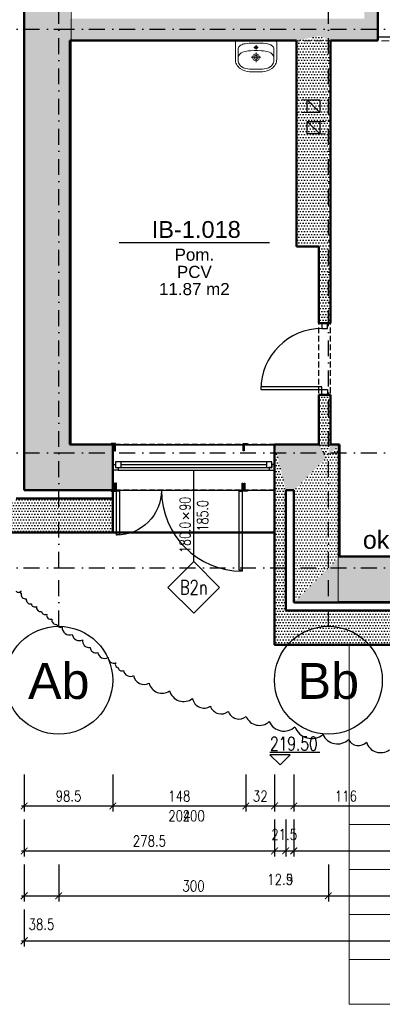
# Model space of a CAD drawing. Header units: millimetres. Extents: x 489 to 7736, y 461 to 5981.
# Tile 2 of 62: x 1832 to 2235, y 461 to 1556. Entities that reach past the tile are written whole.
import ezdxf
from ezdxf.enums import TextEntityAlignment as Align

# ---------------------------------------------------------------- set-up
doc = ezdxf.new("R2010")
doc.units = ezdxf.units.MM
doc.linetypes.add('DOT___DASHED', pattern=[33.523888, 17.638888, -8.819444, 0.01, -7.055556])
doc.linetypes.add('HIDDEN', pattern=[9.525, 6.35, -3.175])
for name, color, linetype in [('WK-Drzwi', 9, 'Continuous'), ('WK-Drzwi IST', 8, 'Continuous'), ('WK-EtykOkna', 11, 'Continuous'), ('WK-EtykPom', 161, 'Continuous'), ('WK-Okna', 143, 'Continuous'), ('WK-Otwory', 9, 'Continuous'), ('WK-Schody', 254, 'Continuous'), ('WK-Siatka', 240, 'DOT___DASHED'), ('WK-Wentylacja', 2, 'Continuous'), ('WK-Wymiary', 8, 'Continuous'), ('WK-Ściany', 7, 'Continuous')]:
    doc.layers.add(name, color=color, linetype=linetype)
doc.layers.add('WK-INSTALACJE WODKAN', color=170, linetype='Continuous', lineweight=5)
doc.layers.add('WK-widok', color=8, linetype='Continuous', lineweight=0)
doc.layers.add('WK-Pomieszczenia', color=173, linetype='Continuous', plot=False)
doc.layers.add('WK-Uwagi', color=2, linetype='Continuous', plot=False)
doc.styles.add('Arial', font='micross.ttf', dxfattribs={"width": 0.9})
doc.styles.add('DIMTEXT', font='romans', dxfattribs={"width": 0.75})
doc.styles.add('RomanS-Narrow', font='romans.shx', dxfattribs={"width": 0.8})
doc.styles.add('TXT3', font='bikroms.shx', dxfattribs={"width": 0.75, "height": 15})
doc.dimstyles.new('AEC Dimension 1-50', dxfattribs={"dimtxt": 12, "dimasz": 0.075, "dimexe": 6.25, "dimexo": 0, "dimgap": 5, "dimtad": 1, "dimdec": 1, "dimrnd": 0.5, "dimzin": 9, "dimdsep": 46, "dimtxsty": 'RomanS-Narrow', "dimblk": 'ARCHTICK', "dimcen": 0.125, "dimdle": 3.125, "dimclrd": 8, "dimclre": 8, "dimclrt": 256, "dimadec": 1, "dimazin": 0, "dimtfac": 1, "dimtdec": 1, "dimtmove": 2, "dimatfit": 2, "dimfxl": 0, "dimtolj": 1, "dimtzin": 0, "dimarcsym": 0})
pattern_1 = [(360, (699.431, 930.084), (1.5875, 3.175), [0, -3.175])]
pattern_2 = [(360, (699.431, 930.084), (1.5875, 3.175), [0, -3.175])]

# ---------------------------------------------------------------- blocks, each defined once
blk = doc.blocks.new('koty')
blk.add_line((59.1, 18.5), (-15, 18.5))
blk.add_lwpolyline([(15, 15), (-15, 15), (0, 0), (15, 15)])
at = {"ltscale": 2, "style": 'DIMTEXT', "width": 0.75, "flags": 4}
blk.add_attdef('WYSOKOŚĆ', (-15, 21.5), '', height=20, dxfattribs=at)
blk = doc.blocks.new('J50a')
for p, q in [((20.9, 0), (-20.9, 0)), ((-23, -2.1), (-23, -21)), ((-20, -21), (-20, -10.2)), ((2.5, -7.7), (-2.5, -7.7)), ((0, -10.1), (0, -5.2)), ((20, -10.2), (20, -21)), ((23, -21), (23, -2.1)), ((-5.3, -18.7), (5.3, -18.7)), ((0, -24), (0, -13.5))]:
    blk.add_line(p, q)
at = {"flags": 128}
for points in [[(-20.9, 0, 0.056329), (-22.2, -0.1, 0.274623), (-22.8, -0.7, 0.078029), (-23, -2.1, 0.987626)], [(20.9, 0, -0.056329), (22.2, -0.1, -0.274623), (22.8, -0.7, -0.078029), (23, -2.1, -0.987626)], [(-20, -10.2, -0.104891), (-19.5, -7.9, -0.153237), (-17.1, -5.3, -0.096443), (-12.1, -3.6, -0.04719), (-3.1, -3), (-2.7, -3, 0.009116), (2.7, -3), (3.1, -3, -0.053543), (12.9, -3.7, -0.091574), (17.4, -5.5, -0.166964), (19.7, -8.4, -0.062926), (20, -10.2, -1.040135)], [(-23, -21, 0.111521), (-21.8, -26.3, 0.123014), (-17.6, -31.3, 0.141312), (-7.1, -34.8, 0.026087), (7.1, -34.8, 0.141312), (17.6, -31.3, 0.123014), (21.8, -26.3, 0.111521), (23, -21)]]:
    blk.add_lwpolyline(points, format="xyb", dxfattribs=at)
blk.add_lwpolyline([(13.8, -30.3, 0.212121), (19.3, -24.8, 0.157769), (19.7, -18.5, 0.270169), (14.8, -13, 0.074819), (6, -11.4), (6, -11.4), (2.2, -11.2), (-2.2, -11.2), (-6, -11.4), (-6, -11.4, 0.074819), (-14.8, -13, 0.270169), (-19.7, -18.5, 0.157769), (-19.3, -24.8, 0.212121), (-13.8, -30.3, 0.110292), (-5, -32), (0, -32), (5, -32, 0.110292)], format="xyb", close=True, dxfattribs=at)
for centre, radius in [((0, -7.7), 1.73), ((0, -18.7), 3.78), ((0, -18.7), 2.33)]:
    blk.add_circle(centre, radius)
blk = doc.blocks.new('WK_Pow_tag_01_50')
at = {"color": 0, "linetype": 'ByBlock'}
blk.add_line((-2.789, 0), (2.789, 0), dxfattribs=at)
at = {"color": 0, "linetype": 'ByBlock', "style": 'Arial'}
for tag, height, p in [('POWIERZCHNIE:NUMERAUTO', 0.625, (0.071, 0.482)), ('POWIERZCHNIE:NAZWA', 0.45, (0, -0.455)), ('POWIERZCHNIE_WYKOŃCZENIE:POSADZKA', 0.45, (0, -1.091)), ('POWIERZCHNIE_STYL:POWOBLICZ', 0.45, (0, -1.728))]:
    blk.add_attdef(tag, text='', height=height, dxfattribs=at).set_placement(p, align=Align.MIDDLE)
blk = doc.blocks.new('WK_WindowTag01_50_L')
for p, q in [((0, -2.543), (0, 0)), ((-0.296, -1.19), (-0.133, -1.353)), ((-0.133, -1.19), (-0.296, -1.353))]:
    blk.add_line(p, q)
blk.add_lwpolyline([(0, -2.543), (0.719, -3.262), (0, -3.981), (-0.719, -3.262)], close=True)
at = {"color": 0, "linetype": 'ByBlock', "lineweight": -2, "style": 'RomanS-Narrow', "width": 0.75}
blk.add_attdef('OKNA_OBIEKTY:WYSOKOŚĆ', text='', height=0.3, rotation=90, dxfattribs=at).set_placement((0, -1.131), align=Align.BOTTOM_LEFT)
blk.add_attdef('OKNA_OBIEKTY:PARAPET', text='', height=0.3, rotation=90, dxfattribs=at).set_placement((0.099, -1.271), align=Align.TOP_CENTER)
blk.add_attdef('OKNA_OBIEKTY:SZEROKOŚĆ', text='', height=0.3, rotation=90, dxfattribs=at).set_placement((0, -1.437), align=Align.BOTTOM_RIGHT)
at = {"color": 0, "linetype": 'ByBlock', "lineweight": -2, "style": 'RomanS-Narrow', "width": 0.75, "flags": 8}
blk.add_attdef('OKNA_OBIEKTY:SYMBOL', text='', height=0.4, dxfattribs=at).set_placement((0, -3.262), align=Align.MIDDLE)
blk = doc.blocks.new('_ArchTick')
at = {"color": 0, "linetype": 'ByBlock', "const_width": 15}
blk.add_lwpolyline([(-50, -50), (50, 50)], dxfattribs=at)
blk = doc.blocks.new('*D926')
at = {"layer": 'Defpoints', "color": 0}
for p in [(1836.8, 716.7), (1935.5, 716.7), (1935.5, 681.7)]:
    blk.add_point(p, dxfattribs=at)
at = {"layer": 'WK-Wymiary', "color": 8, "linetype": 'Continuous', "lineweight": -2, "ltscale": 1.3}
for p, q in [((1836.8, 716.7), (1836.8, 675.5)), ((1935.5, 716.7), (1935.5, 675.5)), ((1833.7, 681.7), (1938.6, 681.7))]:
    blk.add_line(p, q, dxfattribs=at)
at = {"layer": 'WK-Wymiary', "color": 8, "linetype": 'ByBlock', "lineweight": -2, "xscale": 0.075, "yscale": 0.075, "zscale": 0.075, "rotation": 180}
blk.add_blockref('_ArchTick', (1836.8, 681.7), dxfattribs=at)
at = {"layer": 'WK-Wymiary', "color": 8, "linetype": 'ByBlock', "lineweight": -2, "xscale": 0.075, "yscale": 0.075, "zscale": 0.075}
blk.add_blockref('_ArchTick', (1935.5, 681.7), dxfattribs=at)
at = {"layer": 'WK-Wymiary', "lineweight": -3, "insert": (1886.2, 692.7), "char_height": 12, "attachment_point": 5, "style": 'RomanS-Narrow'}
blk.add_mtext('\\A1;\\A1;98.5', dxfattribs=at)
blk = doc.blocks.new('*D927')
at = {"layer": 'Defpoints', "color": 0}
for p in [(1935.5, 716.7), (2083.5, 716.7), (2083.5, 681.7)]:
    blk.add_point(p, dxfattribs=at)
at = {"layer": 'WK-Wymiary', "color": 8, "linetype": 'Continuous', "lineweight": -2, "ltscale": 1.3}
for p, q in [((1935.5, 716.7), (1935.5, 675.5)), ((2083.5, 716.7), (2083.5, 675.5)), ((1932.4, 681.7), (2086.6, 681.7))]:
    blk.add_line(p, q, dxfattribs=at)
at = {"layer": 'WK-Wymiary', "color": 8, "linetype": 'ByBlock', "lineweight": -2, "xscale": 0.075, "yscale": 0.075, "zscale": 0.075, "rotation": 180}
blk.add_blockref('_ArchTick', (1935.5, 681.7), dxfattribs=at)
at = {"layer": 'WK-Wymiary', "color": 8, "linetype": 'ByBlock', "lineweight": -2, "xscale": 0.075, "yscale": 0.075, "zscale": 0.075}
blk.add_blockref('_ArchTick', (2083.5, 681.7), dxfattribs=at)
at = {"layer": 'WK-Wymiary', "lineweight": -3, "insert": (2009.5, 692.7), "char_height": 12, "attachment_point": 5, "style": 'RomanS-Narrow'}
blk.add_mtext('\\A1;\\A1;148', dxfattribs=at)
blk = doc.blocks.new('*D928')
at = {"layer": 'Defpoints', "color": 0}
for p in [(2083.5, 716.7), (2115.5, 716.7), (2115.5, 681.7)]:
    blk.add_point(p, dxfattribs=at)
at = {"layer": 'WK-Wymiary', "color": 8, "linetype": 'Continuous', "lineweight": -2, "ltscale": 1.3}
for p, q in [((2083.5, 716.7), (2083.5, 675.5)), ((2115.5, 716.7), (2115.5, 675.5)), ((2080.4, 681.7), (2118.6, 681.7))]:
    blk.add_line(p, q, dxfattribs=at)
at = {"layer": 'WK-Wymiary', "color": 8, "linetype": 'ByBlock', "lineweight": -2, "xscale": 0.075, "yscale": 0.075, "zscale": 0.075, "rotation": 180}
blk.add_blockref('_ArchTick', (2083.5, 681.7), dxfattribs=at)
at = {"layer": 'WK-Wymiary', "color": 8, "linetype": 'ByBlock', "lineweight": -2, "xscale": 0.075, "yscale": 0.075, "zscale": 0.075}
blk.add_blockref('_ArchTick', (2115.5, 681.7), dxfattribs=at)
at = {"layer": 'WK-Wymiary', "lineweight": -3, "insert": (2099.5, 692.7), "char_height": 12, "attachment_point": 5, "style": 'RomanS-Narrow'}
blk.add_mtext('\\A1;\\A1;32', dxfattribs=at)
blk = doc.blocks.new('*D929')
at = {"layer": 'Defpoints', "color": 0}
for p in [(2115.5, 716.7), (2136.8, 716.7), (2136.8, 681.7)]:
    blk.add_point(p, dxfattribs=at)
at = {"layer": 'WK-Wymiary', "color": 8, "linetype": 'Continuous', "lineweight": -2, "ltscale": 1.3}
for p, q in [((2115.5, 716.7), (2115.5, 675.5)), ((2136.8, 716.7), (2136.8, 675.5)), ((2112.4, 681.7), (2139.9, 681.7))]:
    blk.add_line(p, q, dxfattribs=at)
at = {"layer": 'WK-Wymiary', "color": 8, "linetype": 'ByBlock', "lineweight": -2, "xscale": 0.075, "yscale": 0.075, "zscale": 0.075, "rotation": 180}
blk.add_blockref('_ArchTick', (2115.5, 681.7), dxfattribs=at)
at = {"layer": 'WK-Wymiary', "color": 8, "linetype": 'ByBlock', "lineweight": -2, "xscale": 0.075, "yscale": 0.075, "zscale": 0.075}
blk.add_blockref('_ArchTick', (2136.8, 681.7), dxfattribs=at)
at = {"layer": 'WK-Wymiary', "lineweight": -3, "insert": (2126.2, 650), "char_height": 12, "attachment_point": 5, "style": 'RomanS-Narrow'}
blk.add_mtext('\\A1;\\A1;21.5', dxfattribs=at)
blk = doc.blocks.new('*D930')
at = {"layer": 'Defpoints', "color": 0}
for p in [(2136.8, 716.7), (2252.8, 716.7), (2252.8, 681.7)]:
    blk.add_point(p, dxfattribs=at)
at = {"layer": 'WK-Wymiary', "color": 8, "linetype": 'Continuous', "lineweight": -2, "ltscale": 1.3}
for p, q in [((2136.8, 716.7), (2136.8, 675.5)), ((2252.8, 716.7), (2252.8, 675.5)), ((2133.7, 681.7), (2255.9, 681.7))]:
    blk.add_line(p, q, dxfattribs=at)
at = {"layer": 'WK-Wymiary', "color": 8, "linetype": 'ByBlock', "lineweight": -2, "xscale": 0.075, "yscale": 0.075, "zscale": 0.075, "rotation": 180}
blk.add_blockref('_ArchTick', (2136.8, 681.7), dxfattribs=at)
at = {"layer": 'WK-Wymiary', "color": 8, "linetype": 'ByBlock', "lineweight": -2, "xscale": 0.075, "yscale": 0.075, "zscale": 0.075}
blk.add_blockref('_ArchTick', (2252.8, 681.7), dxfattribs=at)
at = {"layer": 'WK-Wymiary', "lineweight": -3, "insert": (2194.8, 692.7), "char_height": 12, "attachment_point": 5, "style": 'RomanS-Narrow'}
blk.add_mtext('\\A1;\\A1;116', dxfattribs=at)
blk = doc.blocks.new('*D958')
at = {"layer": 'Defpoints', "color": 0}
for p in [(1836.8, 666.7), (2115.5, 666.7), (2115.5, 631.7)]:
    blk.add_point(p, dxfattribs=at)
at = {"layer": 'WK-Wymiary', "color": 8, "linetype": 'Continuous', "lineweight": -2, "ltscale": 1.3}
for p, q in [((1836.8, 666.7), (1836.8, 625.5)), ((2115.5, 666.7), (2115.5, 625.5)), ((1833.7, 631.7), (2118.6, 631.7))]:
    blk.add_line(p, q, dxfattribs=at)
at = {"layer": 'WK-Wymiary', "color": 8, "linetype": 'ByBlock', "lineweight": -2, "xscale": 0.075, "yscale": 0.075, "zscale": 0.075, "rotation": 180}
blk.add_blockref('_ArchTick', (1836.8, 631.7), dxfattribs=at)
at = {"layer": 'WK-Wymiary', "color": 8, "linetype": 'ByBlock', "lineweight": -2, "xscale": 0.075, "yscale": 0.075, "zscale": 0.075}
blk.add_blockref('_ArchTick', (2115.5, 631.7), dxfattribs=at)
at = {"layer": 'WK-Wymiary', "lineweight": -3, "insert": (1976.2, 642.7), "char_height": 12, "attachment_point": 5, "style": 'RomanS-Narrow'}
blk.add_mtext('\\A1;\\A1;278.5', dxfattribs=at)
blk = doc.blocks.new('*D959')
at = {"layer": 'Defpoints', "color": 0}
for p in [(2115.5, 666.7), (2127.8, 666.7), (2127.8, 631.7)]:
    blk.add_point(p, dxfattribs=at)
at = {"layer": 'WK-Wymiary', "color": 8, "linetype": 'Continuous', "lineweight": -2, "ltscale": 1.3}
for p, q in [((2115.5, 666.7), (2115.5, 625.5)), ((2127.8, 666.7), (2127.8, 625.5)), ((2112.4, 631.7), (2130.9, 631.7))]:
    blk.add_line(p, q, dxfattribs=at)
at = {"layer": 'WK-Wymiary', "color": 8, "linetype": 'ByBlock', "lineweight": -2, "xscale": 0.075, "yscale": 0.075, "zscale": 0.075, "rotation": 180}
blk.add_blockref('_ArchTick', (2115.5, 631.7), dxfattribs=at)
at = {"layer": 'WK-Wymiary', "color": 8, "linetype": 'ByBlock', "lineweight": -2, "xscale": 0.075, "yscale": 0.075, "zscale": 0.075}
blk.add_blockref('_ArchTick', (2127.8, 631.7), dxfattribs=at)
at = {"layer": 'WK-Wymiary', "lineweight": -3, "insert": (2121.7, 600), "char_height": 12, "attachment_point": 5, "style": 'RomanS-Narrow'}
blk.add_mtext('\\A1;\\A1;12.5', dxfattribs=at)
blk = doc.blocks.new('*D960')
at = {"layer": 'Defpoints', "color": 0}
for p in [(2127.8, 666.7), (2136.8, 666.7), (2136.8, 631.7)]:
    blk.add_point(p, dxfattribs=at)
at = {"layer": 'WK-Wymiary', "color": 8, "linetype": 'Continuous', "lineweight": -2, "ltscale": 1.3}
for p, q in [((2127.8, 666.7), (2127.8, 625.5)), ((2136.8, 666.7), (2136.8, 625.5)), ((2124.7, 631.7), (2139.9, 631.7)), ((2127.8, 631.7), (2127.7, 631.7)), ((2136.8, 631.7), (2136.9, 631.7))]:
    blk.add_line(p, q, dxfattribs=at)
at = {"layer": 'WK-Wymiary', "color": 8, "linetype": 'ByBlock', "lineweight": -2, "xscale": 0.075, "yscale": 0.075, "zscale": 0.075}
blk.add_blockref('_ArchTick', (2127.8, 631.7), dxfattribs=at)
at = {"layer": 'WK-Wymiary', "color": 8, "linetype": 'ByBlock', "lineweight": -2, "xscale": 0.075, "yscale": 0.075, "zscale": 0.075, "rotation": 180}
blk.add_blockref('_ArchTick', (2136.8, 631.7), dxfattribs=at)
at = {"layer": 'WK-Wymiary', "lineweight": -3, "insert": (2132.3, 600), "char_height": 12, "attachment_point": 5, "style": 'RomanS-Narrow'}
blk.add_mtext('\\A1;\\A1;9', dxfattribs=at)
blk = doc.blocks.new('*D961')
at = {"layer": 'Defpoints', "color": 0}
for p in [(2136.8, 666.7), (2417.8, 666.7), (2417.8, 631.7)]:
    blk.add_point(p, dxfattribs=at)
at = {"layer": 'WK-Wymiary', "color": 8, "linetype": 'Continuous', "lineweight": -2, "ltscale": 1.3}
for p, q in [((2136.8, 666.7), (2136.8, 625.5)), ((2417.8, 666.7), (2417.8, 625.5)), ((2133.7, 631.7), (2420.9, 631.7))]:
    blk.add_line(p, q, dxfattribs=at)
at = {"layer": 'WK-Wymiary', "color": 8, "linetype": 'ByBlock', "lineweight": -2, "xscale": 0.075, "yscale": 0.075, "zscale": 0.075, "rotation": 180}
blk.add_blockref('_ArchTick', (2136.8, 631.7), dxfattribs=at)
at = {"layer": 'WK-Wymiary', "color": 8, "linetype": 'ByBlock', "lineweight": -2, "xscale": 0.075, "yscale": 0.075, "zscale": 0.075}
blk.add_blockref('_ArchTick', (2417.8, 631.7), dxfattribs=at)
at = {"layer": 'WK-Wymiary', "lineweight": -3, "insert": (2277.3, 642.7), "char_height": 12, "attachment_point": 5, "style": 'RomanS-Narrow'}
blk.add_mtext('\\A1;\\A1;281', dxfattribs=at)
blk = doc.blocks.new('*D968')
at = {"layer": 'Defpoints', "color": 0}
for p in [(1836.8, 616.7), (1875.3, 616.7), (1875.3, 581.7)]:
    blk.add_point(p, dxfattribs=at)
at = {"layer": 'WK-Wymiary', "color": 8, "linetype": 'Continuous', "lineweight": -2, "ltscale": 1.3}
for p, q in [((1836.8, 616.7), (1836.8, 575.5)), ((1875.3, 616.7), (1875.3, 575.5)), ((1833.7, 581.7), (1878.4, 581.7))]:
    blk.add_line(p, q, dxfattribs=at)
at = {"layer": 'WK-Wymiary', "color": 8, "linetype": 'ByBlock', "lineweight": -2, "xscale": 0.075, "yscale": 0.075, "zscale": 0.075, "rotation": 180}
blk.add_blockref('_ArchTick', (1836.8, 581.7), dxfattribs=at)
at = {"layer": 'WK-Wymiary', "color": 8, "linetype": 'ByBlock', "lineweight": -2, "xscale": 0.075, "yscale": 0.075, "zscale": 0.075}
blk.add_blockref('_ArchTick', (1875.3, 581.7), dxfattribs=at)
at = {"layer": 'WK-Wymiary', "lineweight": -3, "insert": (1856.1, 550), "char_height": 12, "attachment_point": 5, "style": 'RomanS-Narrow'}
blk.add_mtext('\\A1;\\A1;38.5', dxfattribs=at)
blk = doc.blocks.new('*D969')
at = {"layer": 'Defpoints', "color": 0}
for p in [(1875.3, 616.7), (2175.3, 616.7), (2175.3, 581.7)]:
    blk.add_point(p, dxfattribs=at)
at = {"layer": 'WK-Wymiary', "color": 8, "linetype": 'Continuous', "lineweight": -2, "ltscale": 1.3}
for p, q in [((1875.3, 616.7), (1875.3, 575.5)), ((2175.3, 616.7), (2175.3, 575.5)), ((1872.2, 581.7), (2178.4, 581.7))]:
    blk.add_line(p, q, dxfattribs=at)
at = {"layer": 'WK-Wymiary', "color": 8, "linetype": 'ByBlock', "lineweight": -2, "xscale": 0.075, "yscale": 0.075, "zscale": 0.075, "rotation": 180}
blk.add_blockref('_ArchTick', (1875.3, 581.7), dxfattribs=at)
at = {"layer": 'WK-Wymiary', "color": 8, "linetype": 'ByBlock', "lineweight": -2, "xscale": 0.075, "yscale": 0.075, "zscale": 0.075}
blk.add_blockref('_ArchTick', (2175.3, 581.7), dxfattribs=at)
at = {"layer": 'WK-Wymiary', "lineweight": -3, "insert": (2025.3, 592.7), "char_height": 12, "attachment_point": 5, "style": 'RomanS-Narrow'}
blk.add_mtext('\\A1;\\A1;300', dxfattribs=at)
blk = doc.blocks.new('*D970')
at = {"layer": 'Defpoints', "color": 0}
for p in [(2175.3, 616.7), (2474.5, 616.7), (2474.5, 581.7)]:
    blk.add_point(p, dxfattribs=at)
at = {"layer": 'WK-Wymiary', "color": 8, "linetype": 'Continuous', "lineweight": -2, "ltscale": 1.3}
for p, q in [((2175.3, 616.7), (2175.3, 575.5)), ((2474.5, 616.7), (2474.5, 575.5)), ((2172.2, 581.7), (2477.7, 581.7))]:
    blk.add_line(p, q, dxfattribs=at)
at = {"layer": 'WK-Wymiary', "color": 8, "linetype": 'ByBlock', "lineweight": -2, "xscale": 0.075, "yscale": 0.075, "zscale": 0.075, "rotation": 180}
blk.add_blockref('_ArchTick', (2175.3, 581.7), dxfattribs=at)
at = {"layer": 'WK-Wymiary', "color": 8, "linetype": 'ByBlock', "lineweight": -2, "xscale": 0.075, "yscale": 0.075, "zscale": 0.075}
blk.add_blockref('_ArchTick', (2474.5, 581.7), dxfattribs=at)
at = {"layer": 'WK-Wymiary', "lineweight": -3, "insert": (2324.9, 592.7), "char_height": 12, "attachment_point": 5, "style": 'RomanS-Narrow'}
blk.add_mtext('\\A1;\\A1;299.5', dxfattribs=at)
blk = doc.blocks.new('*D987')
at = {"layer": 'Defpoints', "color": 0}
for p in [(1836.8, 566.7), (5806.7, 566.7), (5806.7, 531.7)]:
    blk.add_point(p, dxfattribs=at)
at = {"layer": 'WK-Wymiary', "color": 8, "linetype": 'Continuous', "lineweight": -2, "ltscale": 1.3}
for p, q in [((1836.8, 566.7), (1836.8, 525.5)), ((5806.7, 566.7), (5806.7, 525.5)), ((1833.7, 531.7), (5809.8, 531.7))]:
    blk.add_line(p, q, dxfattribs=at)
at = {"layer": 'WK-Wymiary', "color": 8, "linetype": 'ByBlock', "lineweight": -2, "xscale": 0.075, "yscale": 0.075, "zscale": 0.075, "rotation": 180}
blk.add_blockref('_ArchTick', (1836.8, 531.7), dxfattribs=at)
at = {"layer": 'WK-Wymiary', "color": 8, "linetype": 'ByBlock', "lineweight": -2, "xscale": 0.075, "yscale": 0.075, "zscale": 0.075}
blk.add_blockref('_ArchTick', (5806.7, 531.7), dxfattribs=at)
at = {"layer": 'WK-Wymiary', "lineweight": -3, "insert": (3821.8, 542.7), "char_height": 12, "attachment_point": 5, "style": 'RomanS-Narrow'}
blk.add_mtext('\\A1;\\A1;3970', dxfattribs=at)
blk = doc.blocks.new('BubbleDef')
at = {"color": 0, "linetype": 'Continuous'}
blk.add_circle((0, 0), 1.5, dxfattribs=at)
at = {"color": 0, "linetype": 'Continuous', "style": 'Arial'}
blk.add_attdef('LABEL', text='', height=1, dxfattribs=at).set_placement((0, 0), align=Align.MIDDLE)
blk = doc.blocks.new('L1')
blk.add_lwpolyline([(93, 0), (93, -1), (92, -1), (92, -4), (1, -4), (1, -1), (0, -1), (0, 0)], close=True)
blk = doc.blocks.new('RL1')
at = {"flags": 128}
blk.add_lwpolyline([(2, -8), (1, -8), (1, 0), (-2, 0), (-2, 1), (3, 1), (3, 0), (4, 0), (4, -8), (3, -8), (3, -0.9), (2, -0.9)], close=True, dxfattribs=at)
blk = doc.blocks.new('RL2')
at = {"flags": 128}
blk.add_lwpolyline([(3, 7.1), (3, -1), (-2, -1), (-2, 0), (2, 0), (2, 7.1)], close=True, dxfattribs=at)

msp = doc.modelspace()

# ---------------------------------------------------------------- hatches: boundary and pattern name
at = {"layer": 'WK-Ściany', "linetype": 'Continuous', "lineweight": -3}
h = msp.add_hatch(dxfattribs=at)
h.set_pattern_fill('DOTS', color=253, scale=2, style=0)
h.set_pattern_definition(pattern_2)
h.paths.add_polyline_path([(1836.82, 1032.86), (1887.82, 1083.86), (1887.82, 1533.11), (1872.85, 1549.37), (1836.82, 1557.5)], flags=0)
h.paths.add_polyline_path([(1836.82, 1557.5), (1872.85, 1549.37), (1887.82, 1557.5), (1887.82, 1600.03), (1836.82, 1600.03)], flags=0)
h.paths.add_polyline_path([(1836.82, 1690.03), (1887.82, 1690.03), (1887.82, 1735.4), (1836.82, 1735.4)], flags=0)
h.paths.add_polyline_path([(1836.82, 1825.4), (1887.82, 1825.4), (1887.82, 1859.2), (1836.82, 1874.2)], flags=0)
h.paths.add_polyline_path([(1836.82, 1964.2), (1887.82, 1964.2), (1887.82, 2129.77), (1872.07, 2139.77), (1836.82, 2144.77)], flags=0)
h.paths.add_polyline_path([(1836.82, 2144.77), (1872.07, 2139.77), (1887.82, 2144.77), (1887.82, 2541.41), (1836.82, 2592.41)], flags=0)
h = msp.add_hatch(dxfattribs=at)
h.set_pattern_fill('DOTS', color=253, scale=2, style=0)
h.set_pattern_definition([(360, (699.431, 930.084), (1.5875, 3.175), [0, -3.175])])
h.paths.add_polyline_path([(2230.26, 2016.47), (2198.88, 2022.1), (2215.26, 2006.47), (2215.26, 1976.47), (2230.26, 1976.47)], flags=0)
h.paths.add_polyline_path([(2230.26, 1876.47), (2215.26, 1876.47), (2215.26, 1874.2), (2219.01, 1869.2), (2230.26, 1874.2)], flags=0)
h.paths.add_polyline_path([(2230.26, 1874.2), (2219.01, 1869.2), (2215.26, 1859.2), (2215.26, 1557.5), (2230.26, 1533.11)], flags=0)
h = msp.add_hatch(dxfattribs=at)
h.set_pattern_fill('DOTS', color=253, scale=2, style=0)
h.set_pattern_definition([(1e-11, (699.431, 930.084), (1.5875, 3.175), [0, -3.175])])
h.paths.add_polyline_path([(1887.82, 1557.5), (1872.85, 1549.37), (1887.82, 1533.11), (2139.8, 1533.11), (2165.13, 1538.08), (2177.8, 1557.5)], flags=0)
h.paths.add_polyline_path([(2177.8, 1557.5), (2165.13, 1538.08), (2177.8, 1533.11), (2230.26, 1533.11), (2215.26, 1557.5)], flags=0)
h = msp.add_hatch(dxfattribs=at)
h.set_pattern_fill('DOTS', color=253, scale=2, style=0)
h.set_pattern_definition([(2e-12, (699.431, 930.084), (1.5875, 3.175), [0, -3.175])])
h.paths.add_polyline_path([(2164.6, 1303.86), (2177.8, 1303.86), (2177.8, 1533.11), (2165.13, 1538.08), (2139.8, 1533.11), (2139.8, 1303.86)], flags=0)
h = msp.add_hatch(dxfattribs=at)
h.set_pattern_fill('DOTS', color=253, scale=2, style=0)
h.set_pattern_definition([(2e-12, (699.431, 930.084), (1.5875, 3.175), [0, -3.175])])
h.paths.add_polyline_path([(2164.6, 1083.86), (2173.4, 1067.96), (2177.8, 1083.86), (2177.8, 1138.86), (2164.6, 1138.86)], flags=0)
h.paths.add_polyline_path([(2164.6, 1218.86), (2177.8, 1218.86), (2177.8, 1303.86), (2164.6, 1303.86)], flags=0)
h = msp.add_hatch(dxfattribs=at)
h.set_pattern_fill('DOTS', color=253, scale=2, style=0)
h.set_pattern_definition(pattern_1)
h.paths.add_polyline_path([(2136.8, 1032.86), (2187.8, 1083.86), (2177.8, 1083.86), (2173.4, 1067.96), (2136.8, 1032.86)], flags=0)
h.paths.add_polyline_path([(2136.8, 1032.86), (2173.4, 1067.96), (2164.6, 1083.86), (2115.51, 1083.86), (2127.8, 1032.86)], flags=0)
h.paths.add_polyline_path([(1935.51, 1032.86), (1935.51, 1083.86), (1887.82, 1083.86), (1836.82, 1032.86)], flags=0)
h = msp.add_hatch(dxfattribs=at)
h.set_pattern_fill('DOTS', color=253, scale=2, style=0)
h.set_pattern_definition(pattern_2)
h.paths.add_polyline_path([(2115.51, 861.08), (2127.8, 899.08), (2127.8, 1032.86), (2115.51, 1083.86)], flags=0)
h = msp.add_hatch(dxfattribs=at)
h.set_pattern_fill('DOTS', color=253, scale=2, style=0)
h.set_pattern_definition([(360, (699.431, 930.084), (1.5875, 3.175), [0, -3.175])])
h.paths.add_polyline_path([(2136.8, 908.08), (2187.8, 959.08), (2187.8, 1083.86), (2136.8, 1032.86)], flags=0)
h = msp.add_hatch(dxfattribs=at)
h.set_pattern_fill('DOTS', color=253, scale=2, style=0)
h.set_pattern_definition(pattern_1)
h.paths.add_polyline_path([(1935.51, 985.86), (1935.51, 1023.86), (1827.82, 1023.86), (1789.82, 985.86)], flags=0)
h = msp.add_hatch(dxfattribs=at)
h.set_pattern_fill('DOTS', color=253, scale=2, style=0)
h.set_pattern_definition(pattern_1)
h.paths.add_polyline_path([(3407.88, 908.08), (3356.88, 959.08), (3310.5, 959.08), (3310.5, 908.08)], flags=0)
h.paths.add_polyline_path([(3130.5, 908.08), (3130.5, 959.08), (3007.86, 959.08), (3007.86, 908.08)], flags=0)
h.paths.add_polyline_path([(2917.86, 908.08), (2917.86, 959.08), (2711.42, 959.08), (2711.42, 908.08)], flags=0)
h.paths.add_polyline_path([(2531.42, 908.08), (2531.42, 959.08), (2432.8, 959.08), (2422.8, 943.33), (2417.8, 908.08)], flags=0)
h.paths.add_polyline_path([(2417.8, 908.08), (2422.8, 943.33), (2417.8, 959.08), (2407.8, 959.08), (2407.8, 908.08)], flags=0)
h.paths.add_polyline_path([(2252.8, 908.08), (2252.8, 959.08), (2187.8, 959.08), (2136.8, 908.08)], flags=0)
h = msp.add_hatch(dxfattribs=at)
h.set_pattern_fill('DOTS', color=253, scale=2, style=0)
h.set_pattern_definition(pattern_1)
h.paths.add_polyline_path([(2252.8, 861.08), (2252.8, 899.08), (2127.8, 899.08), (2115.51, 861.08)], flags=0)

# ---------------------------------------------------------------- linework, layer by layer
msp.add_lwpolyline([(1827.73, 920.71, 0.520567), (1833.42, 920.71, 0.520567), (1833.42, 920.71, 0.520567), (1833.42, 917.86, 0.520567), (1833.42, 917.86, 0.520567), (1839.11, 912.17, 0.520567), (1839.11, 912.17, 0.520567), (1844.81, 906.47, 0.520567), (1844.81, 906.47, 0.520567), (1850.5, 903.63, 0.520567), (1850.5, 903.63, 0.520567), (1856.19, 897.93, 0.520567), (1856.19, 897.93, 0.520567), (1861.88, 895.09, 0.520567), (1861.88, 895.09, 0.520567), (1867.58, 889.39, 0.520567), (1867.58, 889.39, 0.520567), (1873.27, 883.7, 0.520567), (1873.27, 883.7, 0.520567), (1878.96, 880.85, 0.520567), (1878.96, 880.85, 0.520567), (1890.35, 872.32, 0.520567), (1890.35, 872.32, 0.520567), (1901.73, 866.62, 0.520567), (1901.73, 866.62, 0.520567), (1910.27, 858.08, 0.520567), (1910.27, 858.08, 0.520567), (1918.81, 852.39, 0.520567), (1918.81, 852.39, 0.520567), (1930.2, 846.7, 0.520567), (1930.2, 846.7, 0.520567), (1938.74, 841, 0.520567), (1938.74, 841, 0.520567), (1941.58, 835.31, 0.520567), (1941.58, 835.31, 0.520567), (1947.28, 832.47, 0.520567), (1947.28, 832.47, 0.520567), (1958.66, 826.77, 0.520567), (1958.66, 826.77, 0.520567), (1975.74, 818.23, 0.520567), (1975.74, 818.23, 0.520567), (1998.51, 809.69, 0.520567), (1998.51, 809.69, 0.520567), (2024.13, 801.15, 0.520567), (2024.13, 801.15, 0.520567), (2044.06, 792.62, 0.520567), (2044.06, 792.62, 0.520567), (2063.98, 786.92, 0.520567), (2063.98, 786.92, 0.520567), (2083.91, 781.23, 0.520567), (2083.91, 781.23, 0.520567), (2109.52, 775.54, 0.520567), (2109.52, 775.54, 0.520567), (2137.99, 769.84, 0.520567), (2137.99, 769.84, 0.520567), (2169.3, 761.3, 0.520567), (2169.3, 761.3, 0.520567), (2197.76, 755.61, 0.520567), (2197.76, 755.61, 0.520567), (2217.69, 752.77, 0.520567), (2217.69, 752.77, 0.520567), (2243.31, 744.23, 0.520567)], format="xyb")
at = {"layer": 'WK-Drzwi', "color": 8, "linetype": 'Continuous', "lineweight": -3, "extrusion": (0, 0, -1)}
msp.add_arc((-1939.51, 1032.86), 50, 180, 270, dxfattribs=at)
at = {"layer": 'WK-Drzwi', "color": 8, "linetype": 'Continuous', "lineweight": -3}
msp.add_arc((2079.51, 1032.86), 90, 180, 270, dxfattribs=at)
at = {"layer": 'WK-Drzwi IST', "color": 8, "linetype": 'Continuous', "lineweight": -3}
for points in [[(2174.2, 1212.86), (2174.2, 1218.86), (2168.2, 1218.86), (2168.2, 1212.86)], [(2168.2, 1144.86), (2168.2, 1147.86), (2100.2, 1147.86), (2100.2, 1144.86)], [(2174.2, 1144.86), (2174.2, 1138.86), (2168.2, 1138.86), (2168.2, 1144.86)]]:
    msp.add_lwpolyline(points, close=True, dxfattribs=at)
msp.add_arc((2168.2, 1144.86), 68, 90, 180, dxfattribs=at)
at = {"layer": 'WK-Okna', "color": 143, "linetype": 'Continuous', "lineweight": -3}
for p, q in [((1935.51, 1083.86), (2115.51, 1083.86)), ((1944.51, 1064.36), (1944.51, 1058.36)), ((2106.51, 1064.36), (2106.51, 1058.36)), ((1941.51, 1055.36), (2109.51, 1055.36)), ((1944.51, 1061.36), (2106.51, 1061.36)), ((1935.51, 1032.86), (2115.51, 1032.86))]:
    msp.add_line(p, q, dxfattribs=at)
for points in [[(1938.51, 1064.36), (1938.51, 1058.36), (2112.51, 1058.36), (2112.51, 1064.36)], [(1941.51, 1055.36), (1935.51, 1055.36), (1935.51, 1061.36), (1938.51, 1061.36), (1938.51, 1058.36), (1941.51, 1058.36)], [(2109.51, 1055.36), (2115.51, 1055.36), (2115.51, 1061.36), (2112.51, 1061.36), (2112.51, 1058.36), (2109.51, 1058.36)]]:
    msp.add_lwpolyline(points, close=True, dxfattribs=at)
at = {"layer": 'WK-Otwory', "color": 9, "linetype": 'HIDDEN', "lineweight": -3}
for p, q in [((2115.51, 1083.86), (1935.51, 1083.86)), ((2115.51, 1032.86), (1935.51, 1032.86))]:
    msp.add_line(p, q, dxfattribs=at)
at = {"layer": 'WK-Otwory', "color": 9, "linetype": 'Continuous', "lineweight": -3}
for p, q in [((1935.51, 1032.86), (1935.51, 1083.86)), ((2115.51, 1032.86), (2115.51, 1083.86))]:
    msp.add_line(p, q, dxfattribs=at)
at = {"layer": 'WK-Pomieszczenia', "color": 173, "linetype": 'HIDDEN', "lineweight": -3}
for p, q in [((2230.26, 1533.11), (2230.26, 2016.47)), ((2139.8, 1533.11), (1887.82, 1533.11)), ((1887.82, 1533.11), (1887.82, 1083.86)), ((2139.8, 1303.86), (2139.8, 1533.11)), ((2230.26, 1533.11), (2177.8, 1533.11)), ((2177.8, 1083.86), (2177.8, 1533.11)), ((2164.6, 1303.86), (2139.8, 1303.86)), ((2164.6, 1083.86), (2164.6, 1303.86)), ((1887.82, 1083.86), (2164.6, 1083.86)), ((2177.8, 1083.86), (2187.8, 1083.86)), ((2187.8, 1083.86), (2187.8, 959.08)), ((2187.8, 959.08), (2417.8, 959.08))]:
    msp.add_line(p, q, dxfattribs=at)
at = {"layer": 'WK-Schody', "ltscale": 0.5}
msp.add_line((2230.26, 1537.29), (2335.26, 1537.29), dxfattribs=at)
at = {"layer": 'WK-Siatka', "color": 240, "linetype": 'DOT___DASHED', "lineweight": -3}
for p, q in [((1875.32, 946.58), (1875.32, 2632.81)), ((2175.3, 946.58), (2175.3, 2632.81)), ((1735.32, 1545.61), (1875.32, 1545.61)), ((1875.32, 1545.61), (5768.18, 1545.61)), ((1735.32, 1074.37), (1875.32, 1074.37)), ((1875.32, 1074.37), (5768.18, 1074.37)), ((1735.32, 946.58), (1875.32, 946.58)), ((1875.32, 946.58), (5768.18, 946.58)), ((1875.32, 881.58), (1875.32, 946.58)), ((2175.3, 881.58), (2175.3, 946.58))]:
    msp.add_line(p, q, dxfattribs=at)
at = {"layer": 'WK-Uwagi', "ltscale": 1.3}
msp.add_lwpolyline([(1887.82, 1183.49), (1887.82, 1083.86), (1999.56, 1083.86)], dxfattribs=at)
at = {"layer": 'WK-Wentylacja', "ltscale": 0.5}
for p, q in [((2151.68, 1467.17), (2165.68, 1453.17)), ((2165.68, 1429.17), (2151.68, 1443.17))]:
    msp.add_line(p, q, dxfattribs=at)
for points in [[(2151.68, 1467.17), (2165.68, 1467.17), (2165.68, 1453.17), (2151.68, 1453.17)], [(2165.68, 1429.17), (2151.68, 1429.17), (2151.68, 1443.17), (2165.68, 1443.17)]]:
    msp.add_lwpolyline(points, close=True, dxfattribs=at)
at = {"layer": 'WK-widok', "linetype": 'HIDDEN'}
for p, q in [((2151.68, 1467.17), (2139.8, 1467.17)), ((2151.68, 1453.17), (2139.8, 1453.17)), ((2165.68, 1443.17), (2177.57, 1443.17)), ((2165.68, 1429.17), (2177.57, 1429.17))]:
    msp.add_line(p, q, dxfattribs=at)
at = {"layer": 'WK-widok', "ltscale": 1.3}
for p, q in [((2198.51, 861.08), (2198.51, 461.08)), ((2198.51, 661.08), (2429.51, 661.08)), ((2198.51, 611.08), (2429.51, 611.08)), ((2198.51, 561.08), (2429.51, 561.08)), ((2198.51, 511.08), (2429.51, 511.08)), ((2198.51, 461.08), (2429.51, 461.08))]:
    msp.add_line(p, q, dxfattribs=at)
msp.add_lwpolyline([(1887.82, 2541.41), (2163.76, 2541.41), (2163.76, 2381.79), (2149.29, 2381.79), (2149.29, 2144.77), (2163.76, 2144.77), (2163.76, 2006.47), (2230.26, 2006.47), (2230.26, 2016.47), (2466.66, 2016.47), (2466.66, 1545.92), (2378.84, 1545.92), (2378.84, 1265.63), (2422.58, 1265.63), (2422.58, 909.05), (2186.1, 909.05), (2186.1, 1083.18), (2176.61, 1083.18), (1888.98, 1083.18), (1888.98, 2541.41), (1889.25, 2541.41)], dxfattribs=at)
at = {"layer": 'WK-widok', "linetype": 'HIDDEN', "ltscale": 1.3}
msp.add_lwpolyline([(1887.82, 1532.88), (4577.51, 1532.88)], dxfattribs=at)
at = {"layer": 'WK-Ściany', "color": 7, "linetype": 'Continuous', "lineweight": 50}
for p, q in [((2230.26, 1533.11), (2230.26, 1876.47)), ((1836.82, 1032.86), (1836.82, 1600.03)), ((1887.82, 1083.86), (1887.82, 1533.11)), ((1887.82, 1533.11), (2139.8, 1533.11)), ((2139.8, 1533.11), (2139.8, 1303.86)), ((2177.8, 1303.86), (2177.8, 1533.11)), ((2177.8, 1533.11), (2230.26, 1533.11)), ((2139.8, 1303.86), (2164.6, 1303.86)), ((2164.6, 1303.86), (2164.6, 1218.86)), ((2177.8, 1218.86), (2177.8, 1303.86)), ((2164.6, 1218.86), (2177.8, 1218.86)), ((2177.8, 1138.86), (2164.6, 1138.86)), ((2164.6, 1138.86), (2164.6, 1083.86)), ((2177.8, 1083.86), (2177.8, 1138.86)), ((1935.51, 1083.86), (1887.82, 1083.86)), ((1935.51, 1032.86), (1935.51, 1083.86)), ((2164.6, 1083.86), (2115.51, 1083.86)), ((2115.51, 1083.86), (2115.51, 861.08)), ((2187.8, 1083.86), (2177.8, 1083.86)), ((2187.8, 959.08), (2187.8, 1083.86)), ((1836.82, 1032.86), (1935.51, 1032.86)), ((2127.8, 1032.86), (2136.8, 1032.86)), ((2127.8, 899.08), (2127.8, 1032.86)), ((2136.8, 1032.86), (2136.8, 908.08)), ((1935.51, 1023.86), (1827.82, 1023.86)), ((1935.51, 985.86), (1935.51, 1023.86)), ((1789.82, 985.86), (1935.51, 985.86)), ((2252.8, 959.08), (2187.8, 959.08)), ((2252.8, 899.08), (2127.8, 899.08)), ((2136.8, 908.08), (2252.8, 908.08)), ((2115.51, 861.08), (2252.8, 861.08))]:
    msp.add_line(p, q, dxfattribs=at)
for points in [[(2228.82, 2718.31), (2115.72, 2718.31), (2115.72, 2639.41), (1789.82, 2639.41), (1789.82, 985.86), (2115.51, 985.86), (2115.51, 861.08), (3429.42, 861.08), (3429.42, 982.83), (3456, 982.83)], [(1935.51, 1083.86), (1935.51, 985.86)]]:
    msp.add_lwpolyline(points, dxfattribs=at)

# ---------------------------------------------------------------- block references
at = {"layer": 'WK-Drzwi', "color": 9, "linetype": 'Continuous', "lineweight": -3, "extrusion": (0, 0, -1), "zscale": -1, "rotation": 180}
for name, p in [('RL2', (-1935.51, 1083.86)), ('RL1', (-1935.51, 1032.86))]:
    msp.add_blockref(name, p, dxfattribs=at)
at = {"layer": 'WK-Drzwi', "color": 9, "linetype": 'Continuous', "lineweight": -3, "rotation": 180}
for name, p in [('RL2', (2083.51, 1083.86)), ('RL1', (2083.51, 1032.86))]:
    msp.add_blockref(name, p, dxfattribs=at)
at = {"layer": 'WK-Drzwi', "color": 9, "linetype": 'Continuous', "lineweight": -3, "yscale": 0.875}
for p, xscale, rotation in [((1939.51, 982.86), 0.537634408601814, 90.00000000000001), ((2079.51, 1032.86), 0.9677419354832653, 270)]:
    msp.add_blockref('L1', p, dxfattribs=dict(at, xscale=xscale, rotation=rotation))
at = {"layer": 'WK-EtykOkna', "color": 11, "linetype": 'Continuous', "lineweight": -3, "ltscale": 1.3}
ref = msp.add_blockref('WK_WindowTag01_50_L', (2025.51, 1055.36, -61), dxfattribs=dict(at, xscale=40, yscale=40, zscale=40))
ref.add_attrib('OKNA_OBIEKTY:SYMBOL', 'B2n', dxfattribs={"layer": '0', "color": 0, "linetype": 'ByBlock', "lineweight": -2, "height": 16, "style": 'RomanS-Narrow', "width": 0.75}).set_placement((2025.51, 924.88, -61), align=Align.MIDDLE)
ref.add_attrib('OKNA_OBIEKTY:SZEROKOŚĆ', '180.0', dxfattribs={"layer": '0', "color": 0, "linetype": 'ByBlock', "lineweight": -2, "height": 12, "rotation": 90, "style": 'RomanS-Narrow', "width": 0.75}).set_placement((2025.51, 997.89, -61), align=Align.BOTTOM_RIGHT)
ref.add_attrib('OKNA_OBIEKTY:WYSOKOŚĆ', '90', dxfattribs={"layer": '0', "color": 0, "linetype": 'ByBlock', "lineweight": -2, "height": 12, "rotation": 90, "style": 'RomanS-Narrow', "width": 0.75}).set_placement((2025.51, 1010.12, -61), align=Align.BOTTOM_LEFT)
ref.add_attrib('OKNA_OBIEKTY:PARAPET', '185.0', dxfattribs={"layer": '0', "color": 0, "linetype": 'ByBlock', "lineweight": -2, "height": 12, "rotation": 90, "style": 'RomanS-Narrow', "width": 0.75}).set_placement((2029.48, 1004.51, -61), align=Align.TOP_CENTER)
at = {"layer": 'WK-EtykPom', "color": 161, "linetype": 'Continuous', "lineweight": -3, "ltscale": 1.3, "xscale": 30, "yscale": 30, "zscale": 40}
msp.add_blockref('WK_Pow_tag_01_50', (2026.21, 1308.49), dxfattribs=at).add_auto_attribs({'POWIERZCHNIE_WYKOŃCZENIE:POSADZKA': 'PCV', 'POWIERZCHNIE:NUMERAUTO': 'IB-1.018', 'POWIERZCHNIE:NAZWA': 'Pom.', 'POWIERZCHNIE_STYL:POWOBLICZ': '11.87 m2'})
at = {"layer": 'WK-INSTALACJE WODKAN', "color": 170, "linetype": 'Continuous', "lineweight": 5}
msp.add_blockref('J50a', (2094.8, 1533.11), dxfattribs=at)
at = {"layer": 'WK-Siatka', "color": 240, "linetype": 'DOT___DASHED', "lineweight": -3, "ltscale": 1.3, "xscale": 40, "yscale": 40, "zscale": 40}
for p, values in [((1875.32, 821.58), {'LABEL': 'Ab'}), ((2175.3, 821.58), {'LABEL': 'Bb'})]:
    msp.add_blockref('BubbleDef', p, dxfattribs=at).add_auto_attribs(values)
at = {"layer": 'WK-Wymiary'}
ref = msp.add_blockref('koty', (2121.6, 727.31), dxfattribs=dict(at, xscale=0.75, yscale=0.75, zscale=0.75))
ref.add_attrib('WYSOKOŚĆ', '219.50', (2110.35, 743.43), dxfattribs={"layer": '0', "color": 7, "ltscale": 2, "height": 15, "style": 'DIMTEXT', "width": 0.75, "flags": 4})

# ---------------------------------------------------------------- texts
at = {"layer": 'WK-Uwagi', "insert": (2503.54, 987.78), "char_height": 20, "width": 289.8716, "attachment_point": 3, "style": 'TXT3'}
msp.add_mtext('\\pxql;{\\fArial|b0|i0|c238|p34;\\W1;okno nad drzwiami}', dxfattribs=at)
at = {"layer": 'WK-Wymiary', "color": 8, "linetype": 'Continuous', "lineweight": -3, "char_height": 12, "attachment_point": 2, "style": 'RomanS-Narrow'}
for s, insert in [('\\A1;204', (2009.51, 676.73)), ('\\A1;200', (2025.51, 676.73))]:
    msp.add_mtext(s, dxfattribs=dict(at, insert=insert))

# ---------------------------------------------------------------- dimensions: what is measured, and where the dimension line sits
at = {"layer": 'WK-Wymiary', "color": 8, "linetype": 'Continuous', "lineweight": -3, "ltscale": 1.3}
for base, p1, p2, text, picture, middle in [((1935.51, 681.73), (1836.82, 716.73), (1935.51, 716.73), '\\A1;98.5', '*D926', (1886.16, 692.73)), ((2083.51, 681.73), (1935.51, 716.73), (2083.51, 716.73), '\\A1;148', '*D927', (2009.51, 692.73)), ((2115.51, 681.73), (2083.51, 716.73), (2115.51, 716.73), '\\A1;32', '*D928', (2099.51, 692.73)), ((2136.8, 681.73), (2115.51, 716.73), (2136.8, 716.73), '\\A1;21.5', '*D929', (2126.15, 649.98)), ((2252.8, 681.73), (2136.8, 716.73), (2252.8, 716.73), '\\A1;116', '*D930', (2194.8, 692.73)), ((2115.51, 631.73), (1836.82, 666.73), (2115.51, 666.73), '\\A1;278.5', '*D958', (1976.16, 642.73)), ((2127.8, 631.73), (2115.51, 666.73), (2127.8, 666.73), '\\A1;12.5', '*D959', (2121.65, 599.98)), ((2136.8, 631.73), (2127.8, 666.73), (2136.8, 666.73), '\\A1;9', '*D960', (2132.3, 599.98)), ((2417.8, 631.73), (2136.8, 666.73), (2417.8, 666.73), '\\A1;281', '*D961', (2277.3, 642.73)), ((1875.32, 581.73), (1836.82, 616.73), (1875.32, 616.73), '\\A1;38.5', '*D968', (1856.07, 549.98)), ((2175.3, 581.73), (1875.32, 616.73), (2175.3, 616.73), '\\A1;300', '*D969', (2025.31, 592.73)), ((2474.55, 581.73), (2175.3, 616.73), (2474.55, 616.73), '\\A1;299.5', '*D970', (2324.92, 592.73)), ((5806.68, 531.73), (1836.82, 566.73), (5806.68, 566.73), '\\A1;3970', '*D987', (3821.75, 542.73))]:
    dim = msp.add_linear_dim(base=base, p1=p1, p2=p2, text=text, dimstyle='AEC Dimension 1-50', override={"dimclrd": 8, "dimclre": 8, "dimclrt": 256}, dxfattribs=at)
    dim.commit()
    dim.dimension.update_dxf_attribs({"geometry": picture, "text_midpoint": middle})

doc.saveas('drawing.dxf')
